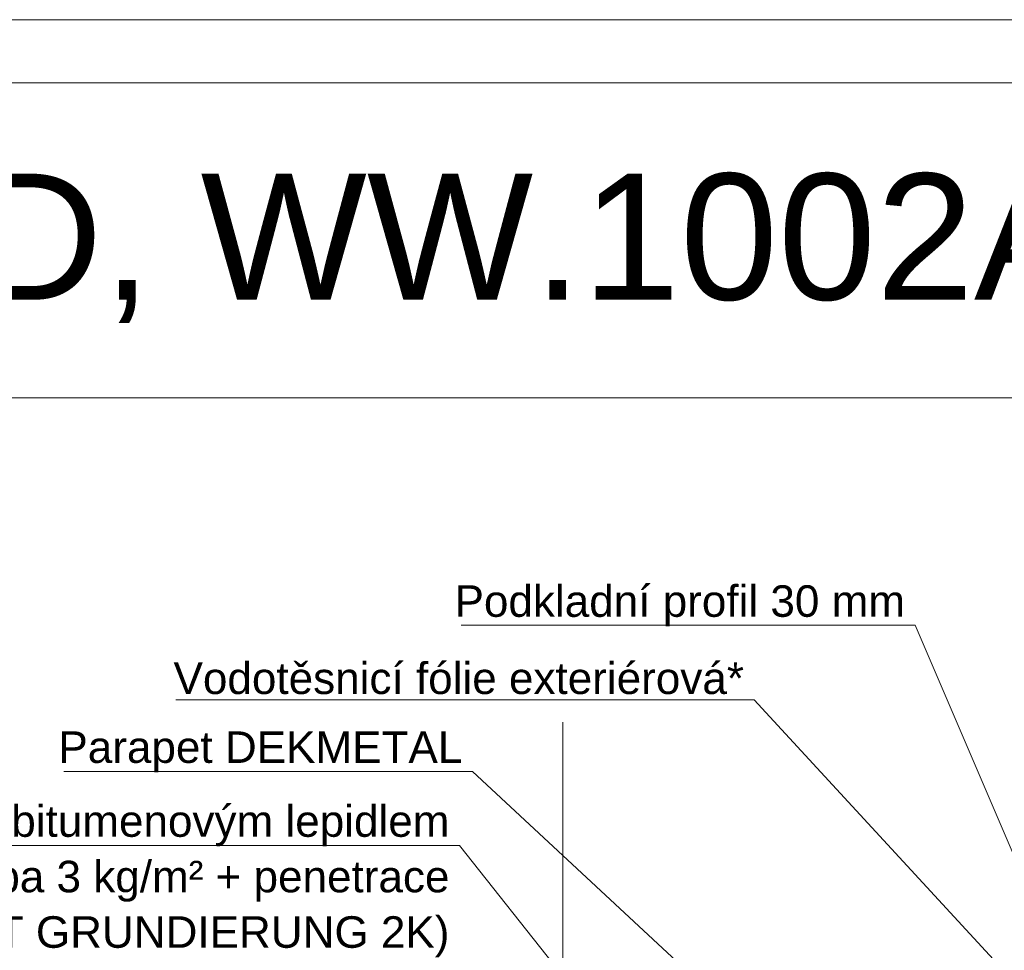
# Model space of a CAD drawing. Header units: millimetres. Extents: x -213344 to 52059, y -47868 to 108976.
# Tile 9 of 27: x -199522 to -199131, y 35133 to 35502. Entities that reach past the tile are written whole.
import ezdxf
from ezdxf.xclip import XClip

# ---------------------------------------------------------------- set-up
doc = ezdxf.new("R2010")
doc.units = ezdxf.units.MM
doc.header["$MEASUREMENT"] = 0
doc.header["$XCLIPFRAME"] = 0
for name, color, linetype in [('POHLED ZÁPADNÍ_1__K EXPEDICI', 7, 'Continuous'), ('POHLED ZÁPADNÍ_1__ZÁHLAVÍ', 7, 'Continuous'), ('POHLED ZÁPADNÍ_1_DEK_KÓTY', 7, 'Continuous'), ('POHLED ZÁPADNÍ_1_DEK_POPIS', 7, 'Continuous'), ('POHLED ZÁPADNÍ_1_DEK_SLABA', 7, 'Continuous'), ('POHLED ZÁPADNÍ_1_moje-rastr-pozn', 7, 'Continuous')]:
    doc.layers.add(name, color=color, linetype=linetype)
doc.styles.add('GENEROVANÝ_STYL_2', font='txt')

# ---------------------------------------------------------------- blocks, each defined once
blk = doc.blocks.new('Kresba_1_1', base_point=(-202803.82, 33475.34))
at = {"layer": 'POHLED ZÁPADNÍ_1__K EXPEDICI', "color": 3, "linetype": 'Continuous', "lineweight": 18, "flags": 128}
blk.add_lwpolyline([(-199827.75, 35502.34), (-198342.75, 35502.34), (-198342.75, 33402.34), (-199827.75, 33402.34)], close=True, dxfattribs=at)
at = {"layer": 'POHLED ZÁPADNÍ_1_DEK_KÓTY', "color": 6, "linetype": 'Continuous', "lineweight": 18}
for p, q in [((-199168.76, 35262.27), (-199346.73, 35262.27)), ((-199166.76, 35262.27), (-199168.76, 35262.27)), ((-199107.68, 35124.26), (-199166.76, 35262.27)), ((-199232.59, 35232.62), (-199459.85, 35232.62)), ((-199230.59, 35232.62), (-199232.59, 35232.62)), ((-199127.06, 35120.31), (-199230.59, 35232.62)), ((-199344.26, 35204.12), (-199504.29, 35204.12)), ((-199342.26, 35204.12), (-199344.26, 35204.12)), ((-199259.42, 35127.13), (-199342.26, 35204.12)), ((-199349.35, 35174.82), (-199672.28, 35174.82)), ((-199347.35, 35174.82), (-199349.35, 35174.82)), ((-199292.12, 35105.12), (-199347.35, 35174.82))]:
    blk.add_line(p, q, dxfattribs=at)
at = {"layer": 'POHLED ZÁPADNÍ_1_DEK_POPIS', "color": 6, "linetype": 'Continuous', "lineweight": 18}
blk.add_line((-199802.75, 35352.34), (-198367.75, 35352.34), dxfattribs=at)
at = {"layer": 'POHLED ZÁPADNÍ_1_DEK_POPIS', "color": 6, "linetype": 'Continuous', "lineweight": 18, "flags": 128}
blk.add_lwpolyline([(-199802.75, 35477.34), (-198367.75, 35477.34), (-198367.75, 33427.34), (-199802.75, 33427.34)], close=True, dxfattribs=at)
at = {"layer": 'POHLED ZÁPADNÍ_1_DEK_SLABA', "color": 153, "linetype": 'Continuous', "lineweight": 18}
blk.add_line((-199306.47, 35120.08), (-199306.47, 35223.8), dxfattribs=at)
at = {"layer": 'POHLED ZÁPADNÍ_1_moje-rastr-pozn', "color": 241, "linetype": 'Continuous', "lineweight": 18}
blk.add_line((-213344.25, 35502.34), (-192274.47, 35502.34), dxfattribs=at)
at = {"layer": 'POHLED ZÁPADNÍ_1__ZÁHLAVÍ', "color": 6, "linetype": 'Continuous', "lineweight": 18, "insert": (-199776.1, 35382), "char_height": 50, "attachment_point": 7, "style": 'GENEROVANÝ_STYL_2'}
blk.add_mtext('\\A1;{\\pql;\\fArial|b0|i0|c238|p38;TI.1401D, WW.1002A}', dxfattribs=at)
at = {"layer": 'POHLED ZÁPADNÍ_1_DEK_KÓTY', "color": 6, "linetype": 'Continuous', "lineweight": 18, "char_height": 12.5, "attachment_point": 3, "style": 'GENEROVANÝ_STYL_2'}
for s, insert in [('\\A1;{\\pqr;\\fArial|b0|i0|c238|p38;Podkladní profil 30 mm}', (-199170.76, 35278.02)), ('\\A1;{\\pqr;\\fArial|b0|i0|c238|p38;Vodotěsnicí fólie exteriérová*}', (-199234.59, 35247.41)), ('\\A1;{\\pqr;\\fArial|b0|i0|c238|p38;Parapet DEKMETAL}', (-199346.26, 35220.09))]:
    blk.add_mtext(s, dxfattribs=dict(at, insert=insert))
at = {"layer": 'POHLED ZÁPADNÍ_1_DEK_KÓTY', "color": 6, "linetype": 'Continuous', "lineweight": 18, "insert": (-199351.35, 35190.78), "char_height": 12.5, "width": 333.1389, "attachment_point": 3, "line_spacing_factor": 1.05614, "style": 'GENEROVANÝ_STYL_2'}
blk.add_mtext('\\A1;{\\pqr;\\fArial|b0|i0|c238|p38;Celoplošně lepeno bitumenovým lepidlem \\fArial|b0|i0|c238|p38;ENKOLIT (spotřeba 3 kg/m² + penetrace \\fArial|b0|i0|c238|p38;BETONCOAT GRUNDIERUNG 2K)}', dxfattribs=at)

msp = doc.modelspace()

# ---------------------------------------------------------------- block references
at = {"color": 9, "linetype": 'Continuous', "lineweight": 13}
ref = msp.add_blockref('Kresba_1_1', (-202803.82, 33475.34), dxfattribs=at)
XClip(ref).set_block_clipping_path([(-213344.2533762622, 24346.0258491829), (-192274.4692545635, 38158.3434494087)])

doc.saveas('drawing.dxf')
